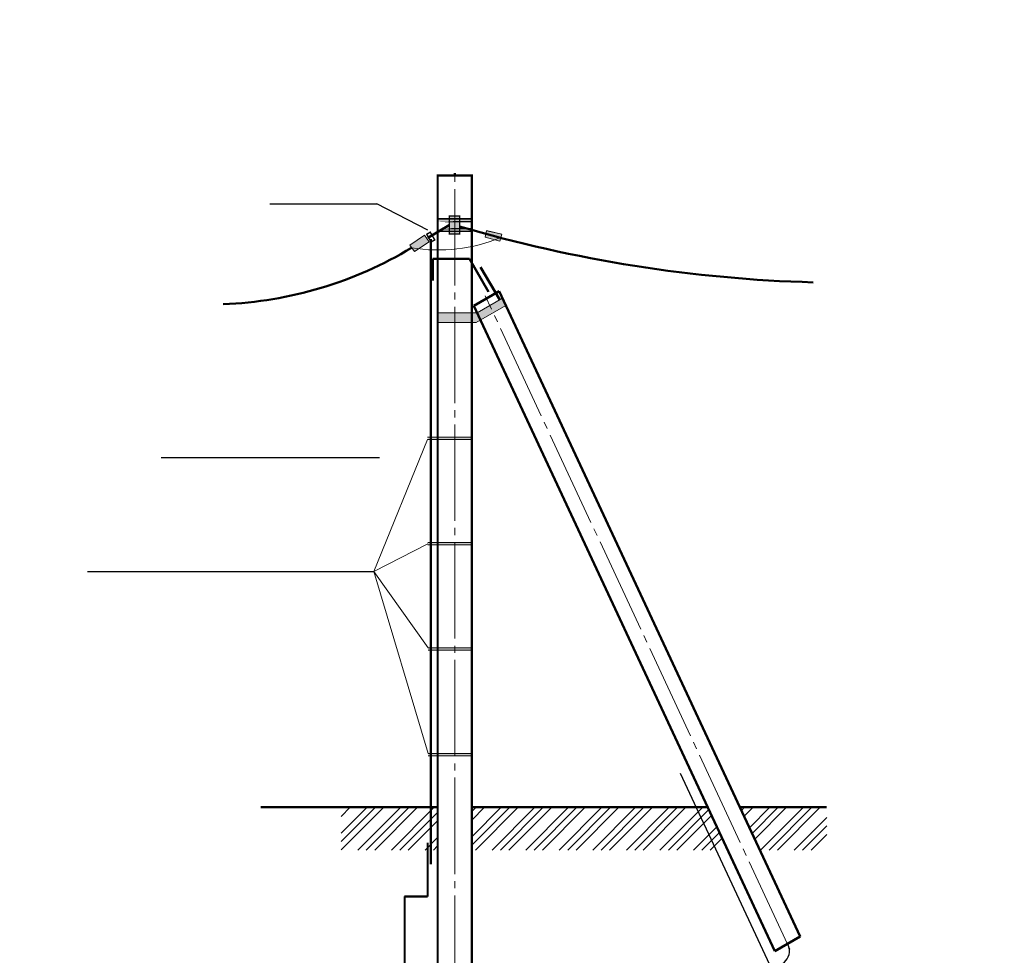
# Model space of a CAD drawing. Header units: millimetres. Extents: x 0 to 1680, y 0 to 297.
# Tile 10 of 16: x 853 to 1061, y 100 to 297. Entities that reach past the tile are written whole.
import ezdxf

# ---------------------------------------------------------------- set-up
doc = ezdxf.new("R2010")
doc.units = ezdxf.units.MM
for name, pattern in [('K5LT32773', [0]), ('K5LT32783', [0]), ('K5LT32785', [0]), ('K5LT32794', [0]), ('K5LT32797', [0]), ('K5LT32802', [0]), ('K5LT_AXLED', [24.804956, 20.304956, -1.5, 1.5, -1.5]), ('K5LT_BASIC', [0]), ('K5LT_THIN', [0])]:
    doc.linetypes.add(name, pattern=pattern)
doc.layers.add('Системный слой', color=7, linetype='Continuous')

# ---------------------------------------------------------------- blocks, each defined once
blk = doc.blocks.new('U5')
at = {"layer": 'Системный слой', "color": 7, "linetype": 'K5LT32802', "lineweight": 9}
for p, q in [((921.11, 122.08), (930.08, 131.05)), ((921.11, 129.15), (923.01, 131.05)), ((921.11, 123.84), (928.31, 131.05)), ((921.11, 130.92), (921.24, 131.05)), ((921.11, 125.61), (926.55, 131.05)), ((924.62, 122.05), (933.62, 131.05)), ((926.38, 122.05), (935.38, 131.05)), ((928.15, 122.05), (937.15, 131.05)), ((931.69, 122.05), (940.69, 131.05)), ((948.61, 128.37), (951.29, 131.05)), ((948.61, 123.06), (956.6, 131.05)), ((948.61, 130.14), (949.53, 131.05)), ((948.61, 124.83), (954.83, 131.05)), ((949.37, 122.05), (958.37, 131.05)), ((952.9, 122.05), (961.9, 131.05)), ((954.67, 122.05), (963.67, 131.05)), ((956.44, 122.05), (965.44, 131.05)), ((959.97, 122.05), (968.97, 131.05)), ((961.74, 122.05), (970.74, 131.05)), ((963.51, 122.05), (972.51, 131.05)), ((967.04, 122.05), (976.04, 131.05)), ((968.81, 122.05), (977.81, 131.05)), ((970.58, 122.05), (979.58, 131.05)), ((974.11, 122.05), (983.11, 131.05)), ((975.88, 122.05), (984.88, 131.05)), ((977.65, 122.05), (986.65, 131.05)), ((981.18, 122.05), (990.18, 131.05)), ((982.95, 122.05), (991.95, 131.05)), ((984.72, 122.05), (993.72, 131.05)), ((988.26, 122.05), (997.26, 131.05)), ((1005.42, 130.37), (1006.09, 131.05)), ((1005.98, 129.17), (1007.86, 131.05)), ((1007.11, 126.76), (1011.4, 131.05)), ((1007.67, 125.55), (1013.17, 131.05)), ((1008.23, 124.35), (1014.93, 131.05)), ((1009.47, 122.05), (1018.47, 131.05)), ((1011.24, 122.05), (1020.24, 131.05)), ((1013, 122.05), (1022, 131.05)), ((933.46, 122.05), (941.4, 129.99)), ((990.02, 122.05), (998.54, 130.57)), ((991.79, 122.05), (999.1, 129.36)), ((1016.54, 122.05), (1023.38, 128.89)), ((935.22, 122.05), (941.4, 128.22)), ((995.33, 122.05), (1000.23, 126.95)), ((1018.31, 122.05), (1023.38, 127.12)), ((938.76, 122.05), (941.4, 124.69)), ((997.09, 122.05), (1000.79, 125.74)), ((998.86, 122.05), (1001.35, 124.54)), ((1020.08, 122.05), (1023.38, 125.35)), ((940.53, 122.05), (941.4, 122.92)), ((1002.4, 122.05), (1002.48, 122.13))]:
    blk.add_line(p, q, dxfattribs=at)

msp = doc.modelspace()

# ---------------------------------------------------------------- hatches: boundary and pattern name
at = {"layer": 'Системный слой'}
h = msp.add_hatch(color=256, dxfattribs=at)
h.set_gradient(color2=(0, 0, 0))
h.paths.add_polyline_path([(948.61135, 252.4085), (948.61135, 252.70889), (947.72205, 252.96356), (946.05001, 252.96356), (946.05001, 252.4085)])
h.paths.add_polyline_path([(943.85301, 252.96356), (943.85301, 252.4085), (946.05001, 252.4085), (946.05001, 252.96356)])
h.paths.add_polyline_path([(943.85301, 252.4085), (943.85301, 252.96356), (942.56627, 252.96356), (941.63778, 252.4085)])
h.paths.add_polyline_path([(946.05001, 255.03485), (946.05001, 254.42415), (948.61135, 254.42415), (948.61135, 255.03485)])
h.paths.add_polyline_path([(943.85301, 255.03485), (943.85301, 254.42415), (946.05001, 254.42415), (946.05001, 255.03485)])
h.paths.add_polyline_path([(943.85301, 254.42415), (943.85301, 255.03485), (941.39552, 255.03485), (941.39552, 254.42415)])
h.paths.add_polyline_path([(946.05001, 252.96356), (946.05001, 254.42415), (943.85301, 254.42415), (943.85301, 252.96356)])
h.paths.add_polyline_path([(943.85301, 255.63546), (943.85301, 255.03485), (946.05001, 255.03485), (946.05001, 255.63546)])
h.paths.add_polyline_path([(943.85301, 252.4085), (943.85301, 251.83015), (946.05001, 251.83015), (946.05001, 252.4085)])
h = msp.add_hatch(color=256, dxfattribs=at)
h.set_gradient(color1=(0, 0, 10), color2=(0, 0, 36))
h.paths.add_polyline_path([(939.09853, 250.93609), (938.61206, 251.58209), (935.54235, 249.50448), (935.93756, 248.94725)])
h.paths.add_polyline_path([(939.63325, 250.22601), (939.09853, 250.93609), (935.93756, 248.94725), (936.50492, 248.1473)])
h = msp.add_hatch(color=256, dxfattribs=at)
h.set_gradient(color1=(0, 0, 10), color2=(0, 0, 36))
h.paths.add_polyline_path([(954.5266, 250.36096), (954.73066, 251.11512), (951.56194, 251.86244), (951.39735, 251.1683)])
h = msp.add_hatch(color=256, dxfattribs=at)
h.set_gradient(color1=(0, 0, 10), color2=(0, 0, 36))
h.paths.add_polyline_path([(954.73066, 251.11512), (954.9212, 251.8193), (951.71998, 252.52889), (951.56194, 251.86244)])
h = msp.add_hatch(color=256, dxfattribs=at)
h.set_gradient(color2=(0, 0, 0))
h.paths.add_polyline_path([(948.61135, 233.1654), (948.61135, 235.21711), (941.39552, 235.21711), (941.39552, 233.1654)])
h.paths.add_polyline_path([(950.45613, 233.68226), (949.74042, 235.21711), (948.61135, 235.21711), (948.61135, 233.1654), (949.56091, 233.1654)])
h.paths.add_polyline_path([(949.74042, 235.21711), (950.45613, 233.68226), (955.80544, 236.77068), (955.08973, 238.30554)])
h = msp.add_hatch(color=256, dxfattribs=at)
h.set_gradient(color2=(0, 0, 0))
h.paths.add_polyline_path([(939.29112, 209.01404), (939.29112, 208.52814), (948.61135, 208.52814), (948.61135, 209.01404)])
h = msp.add_hatch(color=256, dxfattribs=at)
h.set_gradient(color2=(0, 0, 0))
h.paths.add_polyline_path([(939.31235, 186.81404), (939.31235, 186.32814), (948.63259, 186.32814), (948.63259, 186.81404)])
h = msp.add_hatch(color=256, dxfattribs=at)
h.set_gradient(color2=(0, 0, 0))
h.paths.add_polyline_path([(939.4014, 164.63961), (939.4014, 164.15371), (948.72164, 164.15371), (948.72164, 164.63961)])
h = msp.add_hatch(color=256, dxfattribs=at)
h.set_gradient(color2=(0, 0, 0))
h.paths.add_polyline_path([(939.4014, 142.41404), (939.4014, 141.92814), (948.72164, 141.92814), (948.72164, 142.41404)])

# ---------------------------------------------------------------- linework, layer by layer
at = {"layer": 'Системный слой', "color": 7, "linetype": 'K5LT_AXLED', "lineweight": 18}
for p, q in [((945.00344, 92.19124), (945.00344, 265.19124)), ((1015.65193, 101.14945), (951.44247, 238.84708))]:
    msp.add_line(p, q, dxfattribs=at)
at = {"layer": 'Системный слой', "color": 7, "linetype": 'K5LT_BASIC', "lineweight": 50}
for p, q in [((945.00344, 264.16736), (945.00344, 264.68818)), ((943.85301, 253.7328), (939.31299, 251.0187)), ((939.96815, 250.73361), (939.96815, 119.04698)), ((940.42079, 246.59916), (948.13863, 246.59916)), ((940.42079, 246.59916), (940.42079, 242.04189)), ((948.13863, 246.59916), (952.14008, 239.66845)), ((954.48977, 237.95916), (950.45441, 244.86543)), ((949.04724, 236.70363), (954.39655, 239.79206)), ((954.39655, 239.79206), (1017.79705, 103.82926)), ((949.04724, 236.70363), (1012.44774, 100.74083)), ((904.17802, 131.05019), (941.39552, 131.05019)), ((921.10728, 131.05019), (941.39552, 131.05019)), ((948.61135, 131.05019), (998.31425, 131.05019)), ((1005.10371, 131.05019), (1023.3773, 131.05019)), ((939.253, 112.278), (934.41181, 112.278)), ((1012.44774, 100.74083), (1017.79705, 103.82926))]:
    msp.add_line(p, q, dxfattribs=at)
at = {"layer": 'Системный слой', "color": 7, "linetype": 'K5LT32797', "lineweight": 18}
for p, q in [((948.61135, 135.25962), (948.61135, 264.16736)), ((935.54235, 249.50448), (938.61206, 251.58209)), ((938.61206, 251.58209), (939.63325, 250.22601)), ((951.71998, 252.52889), (951.39735, 251.1683)), ((951.39735, 251.1683), (954.5266, 250.36096)), ((954.9212, 251.8193), (951.71998, 252.52889)), ((954.9212, 251.8193), (951.7311, 252.57577)), ((954.5266, 250.36096), (954.9212, 251.8193)), ((936.50492, 248.1473), (935.54235, 249.50448)), ((939.63325, 250.22601), (936.50492, 248.1473)), ((941.39552, 248.72161), (941.39552, 135.25962)), ((955.80544, 236.77068), (949.56091, 233.1654)), ((955.08973, 238.30554), (949.74042, 235.21711)), ((949.74042, 235.21711), (941.39552, 235.21711)), ((949.56091, 233.1654), (941.39552, 233.1654)), ((939.29112, 209.01404), (948.61135, 209.01404)), ((939.29112, 208.52814), (948.61135, 208.52814)), ((948.61135, 205.23197), (948.61135, 207.25064)), ((948.61135, 205.23197), (948.61135, 207.25064)), ((939.31235, 186.81404), (948.63259, 186.81404)), ((939.31235, 186.32814), (948.63259, 186.32814)), ((939.4014, 164.63961), (948.72164, 164.63961)), ((939.4014, 164.15371), (948.72164, 164.15371)), ((939.4014, 142.41404), (948.72164, 142.41404)), ((939.4014, 141.92814), (948.72164, 141.92814))]:
    msp.add_line(p, q, dxfattribs=at)
at = {"layer": 'Системный слой', "color": 7, "linetype": 'K5LT32783', "lineweight": 25}
for p, q in [((906.0722, 258.20831), (928.60455, 258.20831)), ((939.32004, 252.6423), (928.60455, 258.20831)), ((883.16515, 204.75552), (929.1725, 204.72226)), ((867.6245, 180.73622), (927.97616, 180.73622))]:
    msp.add_line(p, q, dxfattribs=at)
at = {"layer": 'Системный слой', "color": 7, "linetype": 'K5LT_THIN', "lineweight": 18}
for p, q in [((927.97616, 180.73622), (939.29112, 208.52814)), ((927.97616, 180.73622), (939.31235, 186.57109)), ((927.97616, 180.73622), (939.4014, 164.63961)), ((939.4014, 142.41404), (927.97616, 180.73622))]:
    msp.add_line(p, q, dxfattribs=at)
at = {"layer": 'Системный слой', "color": 7, "linetype": 'K5LT32794', "lineweight": 30}
msp.add_line((1011.3965, 97.85259), (992.60232, 138.15684), dxfattribs=at)
at = {"layer": 'Системный слой', "color": 7, "linetype": 'K5LT32785', "lineweight": 40}
for p, q in [((939.253, 123.60149), (939.253, 112.278)), ((934.41181, 112.278), (934.41181, 80.9627))]:
    msp.add_line(p, q, dxfattribs=at)
at = {"layer": 'Системный слой', "color": 7, "linetype": 'K5LT_BASIC', "const_width": 0.45}
msp.add_lwpolyline([(941.39552, 264.16736), (948.61135, 264.16736), (948.61135, 94.68165), (941.39552, 94.68165)], close=True, dxfattribs=at)
at = {"layer": 'Системный слой', "color": 7, "linetype": 'K5LT32773', "const_width": 0.3}
for points in [[(941.39552, 252.4085), (948.61135, 252.4085), (948.61135, 255.03485), (941.39552, 255.03485)], [(943.85301, 251.83015), (946.05001, 251.83015), (946.05001, 255.63546), (943.85301, 255.63546)], [(941.39552, 254.42415), (948.61135, 254.42415)], [(941.39552, 252.96356), (948.61135, 252.96356)], [(940.04262, 250.17165), (940.79896, 250.60832), (939.86251, 252.2303), (939.10617, 251.79363)]]:
    msp.add_lwpolyline(points, close=True, dxfattribs=at)
at = {"layer": 'Системный слой', "color": 7, "linetype": 'K5LT_BASIC', "lineweight": 50}
for centre, radius, start, end in [((1028.55914, 533.56343), 292.01184, 253.5873013, 268.4307666), ((892.85172, 320.50134), 83.52471, 272.3346221, 301.0539786)]:
    msp.add_arc(centre, radius, start, end, dxfattribs=at)
at = {"layer": 'Системный слой', "color": 7, "linetype": 'K5LT32797', "lineweight": 18}
msp.add_arc((941.55462, 282.79534), 34.311, 260.577689, 292.582794, dxfattribs=at)
at = {"layer": 'Системный слой', "color": 7, "linetype": 'K5LT32794', "lineweight": 30}
msp.add_arc((1012.45061, 100.74872), 3.082, 250, 29.8996603, dxfattribs=at)

# ---------------------------------------------------------------- block references
at = {"layer": 'Системный слой'}
msp.add_blockref('U5', (0, 0), dxfattribs=at)

doc.saveas('drawing.dxf')
